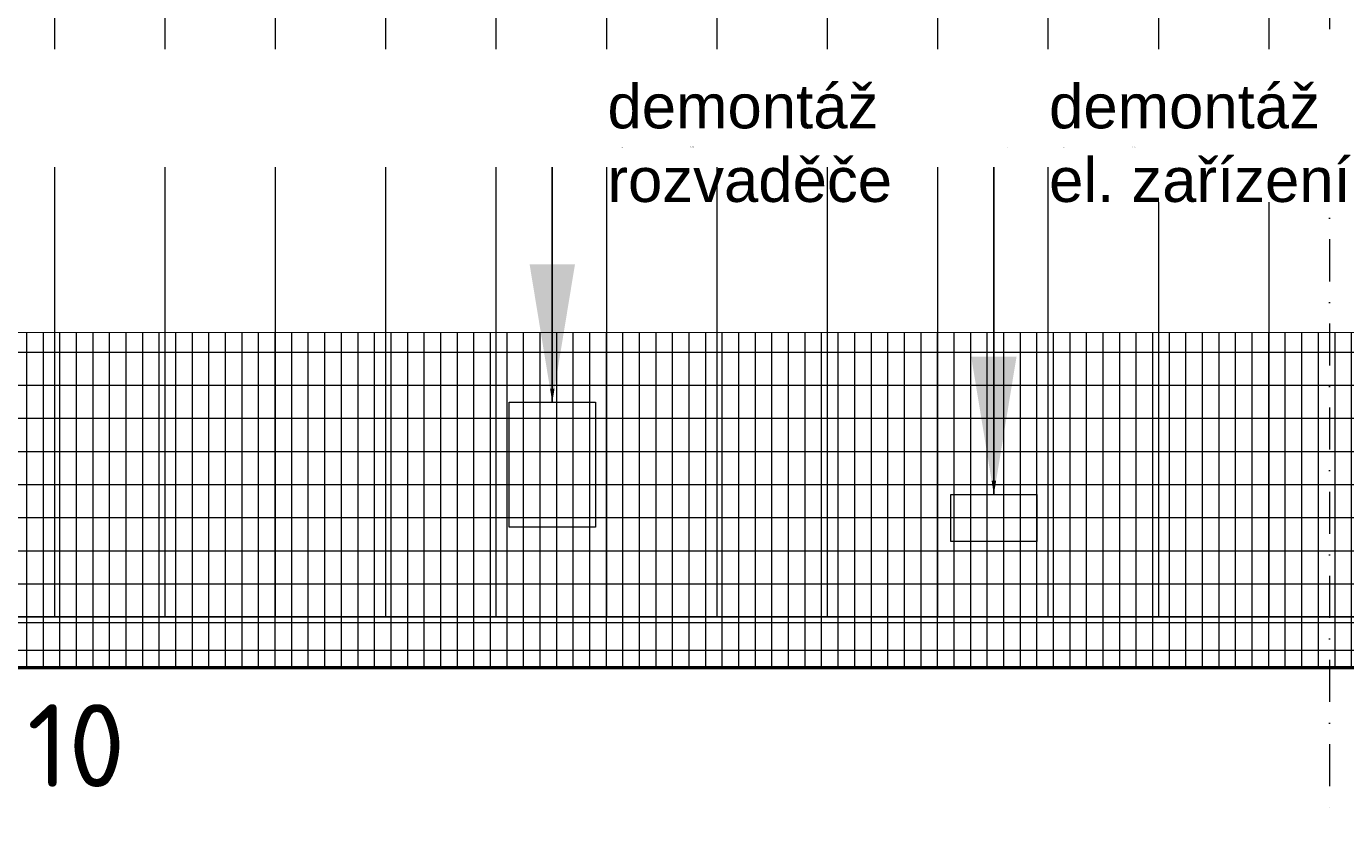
# Model space of a CAD drawing. Header units: millimetres. Extents: x -15830 to 4680139, y -28864 to 2281735.
# Tile 164 of 256: x 304675 to 316625, y 5738 to 12934. Entities that reach past the tile are written whole.
import ezdxf
from ezdxf import colors
from ezdxf.entities.mleader import LeaderData, LeaderLine
from ezdxf.math import Vec2, Vec3

# ---------------------------------------------------------------- set-up
doc = ezdxf.new("R2010")
doc.units = ezdxf.units.MM
doc.linetypes.add('DASHDOT', pattern=[25.4, 12.7, -6.35, 0, -6.35])
for name, color, linetype in [('0 @ 1', 7, 'Continuous'), ('0 @ 100', 7, 'Continuous'), ('0 @ 200', 7, 'Continuous'), ('0 @ 250 (1)', 7, 'Continuous'), ('0 @ 50 (2)', 7, 'Continuous'), ('0 @ 500', 7, 'Continuous')]:
    doc.layers.add(name, color=color, linetype=linetype)
doc.styles.add('ad_popis 100', font='isocpeur.ttf', dxfattribs={"height": 200})
doc.styles.get("Standard").update_dxf_attribs({"font": 'arial.ttf'})
pattern_1 = [(0, (-86071.05, 94283.25), (0, 300), []), (90, (-86071.05, 94283.25), (-150, 9e-15), [])]

# ---------------------------------------------------------------- blocks, each defined once
blk = doc.blocks.new('*U778')
at = {"layer": '0 @ 1', "linetype": 'Continuous', "lineweight": 5, "ltscale": 18, "transparency": 33554559}
h = blk.add_hatch(dxfattribs=at)
h.set_pattern_fill('NET 600/300', color=256, scale=0.5)
h.set_pattern_definition(pattern_1)
h.paths.add_polyline_path([(351419, 10663), (328929, 10663), (328929, 10163), (277929, 10163), (277929, 7123), (351419, 7123)])
at = {"layer": '0 @ 100', "linetype": 'Continuous', "lineweight": 5, "ltscale": 18, "transparency": 33554559}
h = blk.add_hatch(dxfattribs=at)
h.set_pattern_fill('NET 600/300', color=256, scale=0.5)
h.set_pattern_definition(pattern_1)
h.paths.add_polyline_path([(351419, 10663), (328929, 10663), (328929, 10163), (277929, 10163), (277929, 7123), (351419, 7123)])
at = {"layer": '0 @ 200', "linetype": 'Continuous', "lineweight": 5, "ltscale": 18, "transparency": 33554559}
h = blk.add_hatch(dxfattribs=at)
h.set_pattern_fill('NET 600/300', color=256, scale=0.5)
h.set_pattern_definition(pattern_1)
h.paths.add_polyline_path([(351419, 10663), (328929, 10663), (328929, 10163), (277929, 10163), (277929, 7123), (351419, 7123)])
at = {"layer": '0 @ 250 (1)', "linetype": 'Continuous', "lineweight": 5, "ltscale": 18, "transparency": 33554559}
h = blk.add_hatch(dxfattribs=at)
h.set_pattern_fill('NET 600/300', color=256, scale=0.5)
h.set_pattern_definition(pattern_1)
h.paths.add_polyline_path([(351419, 10663), (328929, 10663), (328929, 10163), (277929, 10163), (277929, 7123), (351419, 7123)])
at = {"layer": '0 @ 50 (2)', "linetype": 'Continuous', "lineweight": 5, "ltscale": 18, "transparency": 33554559}
h = blk.add_hatch(dxfattribs=at)
h.set_pattern_fill('NET 600/300', color=256, scale=0.5)
h.set_pattern_definition(pattern_1)
h.paths.add_polyline_path([(351419, 10663), (328929, 10663), (328929, 10163), (277929, 10163), (277929, 7123), (351419, 7123)])
at = {"layer": '0 @ 500', "linetype": 'Continuous', "lineweight": 5, "ltscale": 18, "transparency": 33554559}
h = blk.add_hatch(dxfattribs=at)
h.set_pattern_fill('NET 600/300', color=256, scale=0.5)
h.set_pattern_definition(pattern_1)
h.paths.add_polyline_path([(351419, 10663), (328929, 10663), (328929, 10163), (277929, 10163), (277929, 7123), (351419, 7123)])
blk = doc.blocks.new('*U779')
at = {"layer": '0 @ 1', "lineweight": 9}
ml = blk.add_multileader_mtext('Standard', dxfattribs=at)
ml.set_content('{\\W1;\\C256;demontáž\\Prozvaděče}', color=2)
ml.set_leader_properties(color=256, linetype='ByLayer', lineweight=-1)
ml.build(insert=Vec2(0, 0))
ml.multileader.update_dxf_attribs({"text_left_attachment_type": 2, "text_right_attachment_type": 2, "dogleg_length": 1.25, "arrow_head_size": 2.5})
ctx = ml.context
ctx.base_point, ctx.char_height, ctx.arrow_head_size, ctx.landing_gap_size, ctx.plane_origin = Vec3(309440, 11836), 0.01, 2.5, 1.25, Vec3(304847, 9001)
ctx.left_attachment, ctx.right_attachment = 2, 2
notes = []
notes.append((ctx, [(1, (1, 1, 0), (309439, 11836), (1, 0), 1.25, [(0, [(309439, 9528), (309439, 11836)], 0, [])])]))
ctx.mtext.insert, ctx.mtext.width, ctx.mtext.flow_direction = Vec3(309441, 11836), 0.0519, 5
ctx.mtext.has_bg_fill, ctx.mtext.bg_color, ctx.mtext.bg_scale_factor, ctx.mtext.bg_transparency, ctx.mtext.use_window_bg_color = 1, -1073741824, 1, 0, 1
for ctx, leaders in notes:
    for number, flags, end, landing, length, lines in leaders:
        leader = LeaderData()
        leader.index, (leader.has_last_leader_line, leader.has_dogleg_vector, leader.attachment_direction) = number, flags
        leader.last_leader_point, leader.dogleg_vector, leader.dogleg_length = Vec3(end), Vec3(landing), length
        for number, points, colour, breaks in lines:
            line = LeaderLine()
            line.index, line.vertices, line.color, line.breaks = number, Vec3.list(points), colors.encode_raw_color(colour), breaks
            leader.lines.append(line)
        ctx.leaders.append(leader)
at = {"layer": '0 @ 100', "lineweight": 9}
ml = blk.add_multileader_mtext('Standard', dxfattribs=at)
ml.set_content('{\\W1;\\C256;demontáž\\Prozvaděče}', color=2)
ml.set_leader_properties(color=256, linetype='ByLayer', lineweight=-1)
ml.build(insert=Vec2(0, 0))
ml.multileader.update_dxf_attribs({"text_left_attachment_type": 2, "text_right_attachment_type": 2, "dogleg_length": 1.25, "arrow_head_size": 250, "scale": 100})
ctx = ml.context
ctx.base_point, ctx.scale, ctx.char_height, ctx.arrow_head_size, ctx.landing_gap_size, ctx.plane_origin = Vec3(309564, 11836), 100, 1, 250, 125, Vec3(304847, 9001)
ctx.left_attachment, ctx.right_attachment = 2, 2
notes = []
notes.append((ctx, [(1, (1, 1, 0), (309439, 11836), (1, 0), 125, [(0, [(309439, 9528), (309439, 11836)], 0, [])])]))
ctx.mtext.insert, ctx.mtext.width, ctx.mtext.flow_direction = Vec3(309689, 11838), 0.0519, 5
ctx.mtext.has_bg_fill, ctx.mtext.bg_color, ctx.mtext.bg_scale_factor, ctx.mtext.bg_transparency, ctx.mtext.use_window_bg_color = 1, -1073741824, 1, 0, 1
for ctx, leaders in notes:
    for number, flags, end, landing, length, lines in leaders:
        leader = LeaderData()
        leader.index, (leader.has_last_leader_line, leader.has_dogleg_vector, leader.attachment_direction) = number, flags
        leader.last_leader_point, leader.dogleg_vector, leader.dogleg_length = Vec3(end), Vec3(landing), length
        for number, points, colour, breaks in lines:
            line = LeaderLine()
            line.index, line.vertices, line.color, line.breaks = number, Vec3.list(points), colors.encode_raw_color(colour), breaks
            leader.lines.append(line)
        ctx.leaders.append(leader)
at = {"layer": '0 @ 50 (2)', "lineweight": 9}
ml = blk.add_multileader_mtext('Standard', dxfattribs=at)
ml.set_content('{\\W1;\\C256;demontáž\\Prozvaděče}', color=2)
ml.set_leader_properties(color=256, linetype='ByLayer', lineweight=-1)
ml.build(insert=Vec2(0, 0))
ml.multileader.update_dxf_attribs({"text_left_attachment_type": 2, "text_right_attachment_type": 2, "dogleg_length": 1.25, "arrow_head_size": 125, "scale": 50})
ctx = ml.context
ctx.base_point, ctx.scale, ctx.char_height, ctx.arrow_head_size, ctx.landing_gap_size, ctx.plane_origin = Vec3(309501, 11836), 50, 0.5, 125, 62.5, Vec3(304847, 9001)
ctx.left_attachment, ctx.right_attachment = 2, 2
notes = []
notes.append((ctx, [(1, (1, 1, 0), (309439, 11836), (1, 0), 62.5, [(0, [(309439, 9528), (309439, 11836)], 0, [])])]))
ctx.mtext.insert, ctx.mtext.width, ctx.mtext.flow_direction = Vec3(309564, 11837), 0.0519, 5
ctx.mtext.has_bg_fill, ctx.mtext.bg_color, ctx.mtext.bg_scale_factor, ctx.mtext.bg_transparency, ctx.mtext.use_window_bg_color = 1, -1073741824, 1, 0, 1
for ctx, leaders in notes:
    for number, flags, end, landing, length, lines in leaders:
        leader = LeaderData()
        leader.index, (leader.has_last_leader_line, leader.has_dogleg_vector, leader.attachment_direction) = number, flags
        leader.last_leader_point, leader.dogleg_vector, leader.dogleg_length = Vec3(end), Vec3(landing), length
        for number, points, colour, breaks in lines:
            line = LeaderLine()
            line.index, line.vertices, line.color, line.breaks = number, Vec3.list(points), colors.encode_raw_color(colour), breaks
            leader.lines.append(line)
        ctx.leaders.append(leader)
at = {"layer": '0 @ 200', "lineweight": 9}
ml = blk.add_multileader_mtext('Standard', dxfattribs=at)
ml.set_content('{\\W1;\\C256;demontáž\\Prozvaděče}', color=2)
ml.set_leader_properties(color=256, linetype='ByLayer', lineweight=-1)
ml.build(insert=Vec2(0, 0))
ml.multileader.update_dxf_attribs({"text_left_attachment_type": 2, "text_right_attachment_type": 2, "dogleg_length": 1.25, "arrow_head_size": 500, "scale": 200})
ctx = ml.context
ctx.base_point, ctx.scale, ctx.char_height, ctx.arrow_head_size, ctx.landing_gap_size, ctx.plane_origin = Vec3(309689, 11836), 200, 400, 500, 250, Vec3(304847, 9001)
ctx.left_attachment, ctx.right_attachment = 2, 2
notes = []
notes.append((ctx, [(1, (1, 1, 0), (309439, 11836), (1, 0), 250, [(0, [(309439, 9528), (309439, 11836)], 0, [])])]))
ctx.mtext.insert, ctx.mtext.width, ctx.mtext.flow_direction = Vec3(309939, 12410), 0.0519, 5
ctx.mtext.has_bg_fill, ctx.mtext.bg_color, ctx.mtext.bg_scale_factor, ctx.mtext.bg_transparency, ctx.mtext.use_window_bg_color = 1, -1073741824, 1, 0, 1
for ctx, leaders in notes:
    for number, flags, end, landing, length, lines in leaders:
        leader = LeaderData()
        leader.index, (leader.has_last_leader_line, leader.has_dogleg_vector, leader.attachment_direction) = number, flags
        leader.last_leader_point, leader.dogleg_vector, leader.dogleg_length = Vec3(end), Vec3(landing), length
        for number, points, colour, breaks in lines:
            line = LeaderLine()
            line.index, line.vertices, line.color, line.breaks = number, Vec3.list(points), colors.encode_raw_color(colour), breaks
            leader.lines.append(line)
        ctx.leaders.append(leader)
at = {"layer": '0 @ 250 (1)', "lineweight": 9}
ml = blk.add_multileader_mtext('Standard', dxfattribs=at)
ml.set_content('{\\W1;\\C256;demontáž\\Prozvaděče}', color=2)
ml.set_leader_properties(color=256, linetype='ByLayer', lineweight=-1)
ml.build(insert=Vec2(0, 0))
ml.multileader.update_dxf_attribs({"text_left_attachment_type": 2, "text_right_attachment_type": 2, "dogleg_length": 1.25, "arrow_head_size": 625, "scale": 250})
ctx = ml.context
ctx.base_point, ctx.scale, ctx.char_height, ctx.arrow_head_size, ctx.landing_gap_size, ctx.plane_origin = Vec3(309751, 11836), 250, 2.5, 625, 312, Vec3(304847, 9001)
ctx.left_attachment, ctx.right_attachment = 2, 2
notes = []
notes.append((ctx, [(1, (1, 1, 0), (309439, 11836), (1, 0), 312, [(0, [(309439, 9528), (309439, 11836)], 0, [])])]))
ctx.mtext.insert, ctx.mtext.width, ctx.mtext.flow_direction = Vec3(310064, 11840), 0.0519, 5
ctx.mtext.has_bg_fill, ctx.mtext.bg_color, ctx.mtext.bg_scale_factor, ctx.mtext.bg_transparency, ctx.mtext.use_window_bg_color = 1, -1073741824, 1, 0, 1
for ctx, leaders in notes:
    for number, flags, end, landing, length, lines in leaders:
        leader = LeaderData()
        leader.index, (leader.has_last_leader_line, leader.has_dogleg_vector, leader.attachment_direction) = number, flags
        leader.last_leader_point, leader.dogleg_vector, leader.dogleg_length = Vec3(end), Vec3(landing), length
        for number, points, colour, breaks in lines:
            line = LeaderLine()
            line.index, line.vertices, line.color, line.breaks = number, Vec3.list(points), colors.encode_raw_color(colour), breaks
            leader.lines.append(line)
        ctx.leaders.append(leader)
at = {"layer": '0 @ 500', "lineweight": 9}
ml = blk.add_multileader_mtext('Standard', dxfattribs=at)
ml.set_content('{\\W1;\\C256;demontáž\\Prozvaděče}', color=2)
ml.set_leader_properties(color=256, linetype='ByLayer', lineweight=-1)
ml.build(insert=Vec2(0, 0))
ml.multileader.update_dxf_attribs({"text_left_attachment_type": 2, "text_right_attachment_type": 2, "dogleg_length": 1.25, "arrow_head_size": 1250, "scale": 500})
ctx = ml.context
ctx.base_point, ctx.scale, ctx.char_height, ctx.arrow_head_size, ctx.landing_gap_size, ctx.plane_origin = Vec3(310064, 11836), 500, 5, 1250, 625, Vec3(304847, 9001)
ctx.left_attachment, ctx.right_attachment = 2, 2
notes = []
notes.append((ctx, [(1, (1, 1, 0), (309439, 11836), (1, 0), 625, [(0, [(309439, 9528), (309439, 11836)], 0, [])])]))
ctx.mtext.insert, ctx.mtext.width, ctx.mtext.flow_direction = Vec3(310689, 11844), 0.0519, 5
ctx.mtext.has_bg_fill, ctx.mtext.bg_color, ctx.mtext.bg_scale_factor, ctx.mtext.bg_transparency, ctx.mtext.use_window_bg_color = 1, -1073741824, 1, 0, 1
for ctx, leaders in notes:
    for number, flags, end, landing, length, lines in leaders:
        leader = LeaderData()
        leader.index, (leader.has_last_leader_line, leader.has_dogleg_vector, leader.attachment_direction) = number, flags
        leader.last_leader_point, leader.dogleg_vector, leader.dogleg_length = Vec3(end), Vec3(landing), length
        for number, points, colour, breaks in lines:
            line = LeaderLine()
            line.index, line.vertices, line.color, line.breaks = number, Vec3.list(points), colors.encode_raw_color(colour), breaks
            leader.lines.append(line)
        ctx.leaders.append(leader)
blk = doc.blocks.new('*U780')
at = {"layer": '0 @ 1', "lineweight": 9}
ml = blk.add_multileader_mtext('Standard', dxfattribs=at)
ml.set_content('{\\W1;\\C256;demontáž\\Pel. zařízení}', color=2)
ml.set_leader_properties(color=256, linetype='ByLayer', lineweight=-1)
ml.build(insert=Vec2(0, 0))
ml.multileader.update_dxf_attribs({"text_left_attachment_type": 2, "text_right_attachment_type": 2, "dogleg_length": 1.25, "arrow_head_size": 2.5})
ctx = ml.context
ctx.base_point, ctx.char_height, ctx.arrow_head_size, ctx.landing_gap_size, ctx.plane_origin = Vec3(313440, 11836), 0.01, 2.5, 1.25, Vec3(308847, 9001)
ctx.left_attachment, ctx.right_attachment = 2, 2
notes = []
notes.append((ctx, [(1, (1, 1, 0), (313439, 11836), (1, 0), 1.25, [(0, [(313439, 8693), (313439, 11836)], 0, [])])]))
ctx.mtext.insert, ctx.mtext.width, ctx.mtext.flow_direction = Vec3(313441, 11836), 18.09, 5
ctx.mtext.has_bg_fill, ctx.mtext.bg_color, ctx.mtext.bg_scale_factor, ctx.mtext.bg_transparency, ctx.mtext.use_window_bg_color = 1, -1073741824, 1, 0, 1
for ctx, leaders in notes:
    for number, flags, end, landing, length, lines in leaders:
        leader = LeaderData()
        leader.index, (leader.has_last_leader_line, leader.has_dogleg_vector, leader.attachment_direction) = number, flags
        leader.last_leader_point, leader.dogleg_vector, leader.dogleg_length = Vec3(end), Vec3(landing), length
        for number, points, colour, breaks in lines:
            line = LeaderLine()
            line.index, line.vertices, line.color, line.breaks = number, Vec3.list(points), colors.encode_raw_color(colour), breaks
            leader.lines.append(line)
        ctx.leaders.append(leader)
at = {"layer": '0 @ 100', "lineweight": 9}
ml = blk.add_multileader_mtext('Standard', dxfattribs=at)
ml.set_content('{\\W1;\\C256;demontáž\\Pel. zařízení}', color=2)
ml.set_leader_properties(color=256, linetype='ByLayer', lineweight=-1)
ml.build(insert=Vec2(0, 0))
ml.multileader.update_dxf_attribs({"text_left_attachment_type": 2, "text_right_attachment_type": 2, "dogleg_length": 1.25, "arrow_head_size": 250, "scale": 100})
ctx = ml.context
ctx.base_point, ctx.scale, ctx.char_height, ctx.arrow_head_size, ctx.landing_gap_size, ctx.plane_origin = Vec3(313564, 11836), 100, 1, 250, 125, Vec3(308847, 9001)
ctx.left_attachment, ctx.right_attachment = 2, 2
notes = []
notes.append((ctx, [(1, (1, 1, 0), (313439, 11836), (1, 0), 125, [(0, [(313439, 8693), (313439, 11836)], 0, [])])]))
ctx.mtext.insert, ctx.mtext.width, ctx.mtext.flow_direction = Vec3(313689, 11838), 18.09, 5
ctx.mtext.has_bg_fill, ctx.mtext.bg_color, ctx.mtext.bg_scale_factor, ctx.mtext.bg_transparency, ctx.mtext.use_window_bg_color = 1, -1073741824, 1, 0, 1
for ctx, leaders in notes:
    for number, flags, end, landing, length, lines in leaders:
        leader = LeaderData()
        leader.index, (leader.has_last_leader_line, leader.has_dogleg_vector, leader.attachment_direction) = number, flags
        leader.last_leader_point, leader.dogleg_vector, leader.dogleg_length = Vec3(end), Vec3(landing), length
        for number, points, colour, breaks in lines:
            line = LeaderLine()
            line.index, line.vertices, line.color, line.breaks = number, Vec3.list(points), colors.encode_raw_color(colour), breaks
            leader.lines.append(line)
        ctx.leaders.append(leader)
at = {"layer": '0 @ 50 (2)', "lineweight": 9}
ml = blk.add_multileader_mtext('Standard', dxfattribs=at)
ml.set_content('{\\W1;\\C256;demontáž\\Pel. zařízení}', color=2)
ml.set_leader_properties(color=256, linetype='ByLayer', lineweight=-1)
ml.build(insert=Vec2(0, 0))
ml.multileader.update_dxf_attribs({"text_left_attachment_type": 2, "text_right_attachment_type": 2, "dogleg_length": 1.25, "arrow_head_size": 125, "scale": 50})
ctx = ml.context
ctx.base_point, ctx.scale, ctx.char_height, ctx.arrow_head_size, ctx.landing_gap_size, ctx.plane_origin = Vec3(313501, 11836), 50, 0.5, 125, 62.5, Vec3(308847, 9001)
ctx.left_attachment, ctx.right_attachment = 2, 2
notes = []
notes.append((ctx, [(1, (1, 1, 0), (313439, 11836), (1, 0), 62.5, [(0, [(313439, 8693), (313439, 11836)], 0, [])])]))
ctx.mtext.insert, ctx.mtext.width, ctx.mtext.flow_direction = Vec3(313564, 11837), 18.09, 5
ctx.mtext.has_bg_fill, ctx.mtext.bg_color, ctx.mtext.bg_scale_factor, ctx.mtext.bg_transparency, ctx.mtext.use_window_bg_color = 1, -1073741824, 1, 0, 1
for ctx, leaders in notes:
    for number, flags, end, landing, length, lines in leaders:
        leader = LeaderData()
        leader.index, (leader.has_last_leader_line, leader.has_dogleg_vector, leader.attachment_direction) = number, flags
        leader.last_leader_point, leader.dogleg_vector, leader.dogleg_length = Vec3(end), Vec3(landing), length
        for number, points, colour, breaks in lines:
            line = LeaderLine()
            line.index, line.vertices, line.color, line.breaks = number, Vec3.list(points), colors.encode_raw_color(colour), breaks
            leader.lines.append(line)
        ctx.leaders.append(leader)
at = {"layer": '0 @ 200', "lineweight": 9}
ml = blk.add_multileader_mtext('Standard', dxfattribs=at)
ml.set_content('{\\W1;\\C256;demontáž\\Pel. zařízení}', color=2)
ml.set_leader_properties(color=256, linetype='ByLayer', lineweight=-1)
ml.build(insert=Vec2(0, 0))
ml.multileader.update_dxf_attribs({"text_left_attachment_type": 2, "text_right_attachment_type": 2, "dogleg_length": 1.25, "arrow_head_size": 500, "scale": 200})
ctx = ml.context
ctx.base_point, ctx.scale, ctx.char_height, ctx.arrow_head_size, ctx.landing_gap_size, ctx.plane_origin = Vec3(313689, 11836), 200, 400, 500, 250, Vec3(308847, 9001)
ctx.left_attachment, ctx.right_attachment = 2, 2
notes = []
notes.append((ctx, [(1, (1, 1, 0), (313439, 11836), (1, 0), 250, [(0, [(313439, 8693), (313439, 11836)], 0, [])])]))
ctx.mtext.insert, ctx.mtext.width, ctx.mtext.flow_direction = Vec3(313939, 12410), 18.09, 5
ctx.mtext.has_bg_fill, ctx.mtext.bg_color, ctx.mtext.bg_scale_factor, ctx.mtext.bg_transparency, ctx.mtext.use_window_bg_color = 1, -1073741824, 1, 0, 1
for ctx, leaders in notes:
    for number, flags, end, landing, length, lines in leaders:
        leader = LeaderData()
        leader.index, (leader.has_last_leader_line, leader.has_dogleg_vector, leader.attachment_direction) = number, flags
        leader.last_leader_point, leader.dogleg_vector, leader.dogleg_length = Vec3(end), Vec3(landing), length
        for number, points, colour, breaks in lines:
            line = LeaderLine()
            line.index, line.vertices, line.color, line.breaks = number, Vec3.list(points), colors.encode_raw_color(colour), breaks
            leader.lines.append(line)
        ctx.leaders.append(leader)
at = {"layer": '0 @ 250 (1)', "lineweight": 9}
ml = blk.add_multileader_mtext('Standard', dxfattribs=at)
ml.set_content('{\\W1;\\C256;demontáž\\Pel. zařízení}', color=2)
ml.set_leader_properties(color=256, linetype='ByLayer', lineweight=-1)
ml.build(insert=Vec2(0, 0))
ml.multileader.update_dxf_attribs({"text_left_attachment_type": 2, "text_right_attachment_type": 2, "dogleg_length": 1.25, "arrow_head_size": 625, "scale": 250})
ctx = ml.context
ctx.base_point, ctx.scale, ctx.char_height, ctx.arrow_head_size, ctx.landing_gap_size, ctx.plane_origin = Vec3(313751, 11836), 250, 2.5, 625, 312, Vec3(308847, 9001)
ctx.left_attachment, ctx.right_attachment = 2, 2
notes = []
notes.append((ctx, [(1, (1, 1, 0), (313439, 11836), (1, 0), 312, [(0, [(313439, 8693), (313439, 11836)], 0, [])])]))
ctx.mtext.insert, ctx.mtext.width, ctx.mtext.flow_direction = Vec3(314064, 11840), 18.09, 5
ctx.mtext.has_bg_fill, ctx.mtext.bg_color, ctx.mtext.bg_scale_factor, ctx.mtext.bg_transparency, ctx.mtext.use_window_bg_color = 1, -1073741824, 1, 0, 1
for ctx, leaders in notes:
    for number, flags, end, landing, length, lines in leaders:
        leader = LeaderData()
        leader.index, (leader.has_last_leader_line, leader.has_dogleg_vector, leader.attachment_direction) = number, flags
        leader.last_leader_point, leader.dogleg_vector, leader.dogleg_length = Vec3(end), Vec3(landing), length
        for number, points, colour, breaks in lines:
            line = LeaderLine()
            line.index, line.vertices, line.color, line.breaks = number, Vec3.list(points), colors.encode_raw_color(colour), breaks
            leader.lines.append(line)
        ctx.leaders.append(leader)
at = {"layer": '0 @ 500', "lineweight": 9}
ml = blk.add_multileader_mtext('Standard', dxfattribs=at)
ml.set_content('{\\W1;\\C256;demontáž\\Pel. zařízení}', color=2)
ml.set_leader_properties(color=256, linetype='ByLayer', lineweight=-1)
ml.build(insert=Vec2(0, 0))
ml.multileader.update_dxf_attribs({"text_left_attachment_type": 2, "text_right_attachment_type": 2, "dogleg_length": 1.25, "arrow_head_size": 1250, "scale": 500})
ctx = ml.context
ctx.base_point, ctx.scale, ctx.char_height, ctx.arrow_head_size, ctx.landing_gap_size, ctx.plane_origin = Vec3(314064, 11836), 500, 5, 1250, 625, Vec3(308847, 9001)
ctx.left_attachment, ctx.right_attachment = 2, 2
notes = []
notes.append((ctx, [(1, (1, 1, 0), (313439, 11836), (1, 0), 625, [(0, [(313439, 8693), (313439, 11836)], 0, [])])]))
ctx.mtext.insert, ctx.mtext.width, ctx.mtext.flow_direction = Vec3(314689, 11848), 18.09, 5
ctx.mtext.has_bg_fill, ctx.mtext.bg_color, ctx.mtext.bg_scale_factor, ctx.mtext.bg_transparency, ctx.mtext.use_window_bg_color = 1, -1073741824, 1, 0, 1
for ctx, leaders in notes:
    for number, flags, end, landing, length, lines in leaders:
        leader = LeaderData()
        leader.index, (leader.has_last_leader_line, leader.has_dogleg_vector, leader.attachment_direction) = number, flags
        leader.last_leader_point, leader.dogleg_vector, leader.dogleg_length = Vec3(end), Vec3(landing), length
        for number, points, colour, breaks in lines:
            line = LeaderLine()
            line.index, line.vertices, line.color, line.breaks = number, Vec3.list(points), colors.encode_raw_color(colour), breaks
            leader.lines.append(line)
        ctx.leaders.append(leader)

msp = doc.modelspace()

# ---------------------------------------------------------------- linework, layer by layer
at = {"lineweight": 5, "ltscale": 2}
for p, q in [((304928.95, 20233.252), (304928.95, 7583.252)), ((314928.95, 20233.252), (314928.95, 7583.252)), ((315928.95, 20233.252), (315928.95, 7583.252)), ((305928.95, 17083.252), (305928.95, 7583.252)), ((306928.95, 16983.252), (306928.95, 7583.252)), ((307928.95, 16983.252), (307928.95, 7583.252)), ((308928.95, 16983.252), (308928.95, 7583.252)), ((309928.95, 16983.252), (309928.95, 7583.252)), ((310928.95, 16983.252), (310928.95, 7583.252)), ((311928.95, 16983.252), (311928.95, 7583.252)), ((312928.95, 16983.252), (312928.95, 7583.252)), ((313928.95, 16983.252), (313928.95, 7583.252))]:
    msp.add_line(p, q, dxfattribs=at)
at = {"lineweight": 9}
msp.add_line((352898.95, 7583.252), (244028.95, 7583.252), dxfattribs=at)
at = {"lineweight": 50}
msp.add_line((379153.95, 7123.252), (210458.95, 7123.252), dxfattribs=at)
at = {"linetype": 'DASHDOT', "lineweight": 9, "ltscale": 30}
msp.add_lwpolyline([(316478.95, 23198.252), (316478.95, 5738.252)], dxfattribs=at)
at = {"linetype": 'Continuous', "lineweight": 20, "ltscale": 18}
msp.add_lwpolyline([(351418.95, 10663.252), (328928.95, 10663.252), (328928.95, 10158.252), (277928.95, 10163.252)], dxfattribs=at)
for points in [[(309048.95, 9528.252), (309828.95, 9528.252), (309828.95, 8398.252), (309048.95, 8398.252)], [(309048.95, 9528.252), (309828.95, 9528.252), (309828.95, 8398.252), (309048.95, 8398.252)], [(313048.95, 8693.252), (313828.95, 8693.252), (313828.95, 8268.252), (313048.95, 8268.252)], [(313048.95, 8693.252), (313828.95, 8693.252), (313828.95, 8268.252), (313048.95, 8268.252)]]:
    msp.add_lwpolyline(points, close=True, dxfattribs=at)
at = {"lineweight": 9}
for points in [[(244028.95, 7583.252), (352898.95, 7583.252)], [(244028.95, 7533.252), (352913.95, 7533.252)]]:
    msp.add_lwpolyline(points, dxfattribs=at)

# ---------------------------------------------------------------- block references
msp.add_blockref('*U778', (0, 0))

# ---------------------------------------------------------------- texts
at = {"color": 1, "lineweight": 0, "insert": (304681.45, 6793.252), "char_height": 750, "attachment_point": 1, "style": 'ad_popis 100'}
msp.add_mtext_dynamic_manual_height_columns('10', width=832.5, gutter_width=1000, heights=[0], dxfattribs=at)

# ---------------------------------------------------------------- next in the draw order: block references
for name in ['*U779', '*U780']:
    msp.add_blockref(name, (0, 0))

# ---------------------------------------------------------------- next in the draw order: leaders
at = {"layer": '0 @ 200', "lineweight": 9}
ml = msp.add_multileader_mtext('Standard', dxfattribs=at)
ml.set_content('{\\W1;\\C256;demontáž a zpětná montáž \\Poplocení z trapézového plechu}', color=2)
ml.set_leader_properties(color=256, linetype='ByLayer', lineweight=-1)
ml.build(insert=Vec2(0, 0))
ml.multileader.update_dxf_attribs({"text_left_attachment_type": 2, "text_right_attachment_type": 2, "dogleg_length": 1.25, "arrow_head_size": 500, "scale": 200})
ctx = ml.context
ctx.base_point, ctx.scale, ctx.char_height, ctx.arrow_head_size, ctx.landing_gap_size, ctx.plane_origin = Vec3(294438.95, 12093.252), 200, 400, 500, 250, Vec3(287933.676, 13336.199)
ctx.left_attachment, ctx.right_attachment = 2, 2
notes = []
notes.append((ctx, [(1, (1, 1, 0), (293643.95, 12093.252), (1, 0), 795, [(0, [(293138.95, 10158.252), (293138.95, 12093.252)], 0, [])])]))
ctx.mtext.insert, ctx.mtext.width, ctx.mtext.flow_direction = Vec3(294688.95, 12726.585), 7618.77906, 5
ctx.mtext.has_bg_fill, ctx.mtext.bg_color, ctx.mtext.bg_scale_factor, ctx.mtext.bg_transparency, ctx.mtext.use_window_bg_color = 1, -1073741824, 1, 0, 1
for ctx, leaders in notes:
    for number, flags, end, landing, length, lines in leaders:
        leader = LeaderData()
        leader.index, (leader.has_last_leader_line, leader.has_dogleg_vector, leader.attachment_direction) = number, flags
        leader.last_leader_point, leader.dogleg_vector, leader.dogleg_length = Vec3(end), Vec3(landing), length
        for number, points, colour, breaks in lines:
            line = LeaderLine()
            line.index, line.vertices, line.color, line.breaks = number, Vec3.list(points), colors.encode_raw_color(colour), breaks
            leader.lines.append(line)
        ctx.leaders.append(leader)

# ---------------------------------------------------------------- next in the draw order: leaders
ml = msp.add_multileader_mtext('Standard', dxfattribs=at)
ml.set_content('{\\W1;\\C256;prostup obv. pláštěm}', color=2)
ml.set_leader_properties(color=256, linetype='ByLayer', lineweight=-1)
ml.build(insert=Vec2(0, 0))
ml.multileader.update_dxf_attribs({"text_left_attachment_type": 2, "text_right_attachment_type": 2, "dogleg_length": 1.25, "arrow_head_size": 500, "scale": 200})
ctx = ml.context
ctx.base_point, ctx.scale, ctx.char_height, ctx.arrow_head_size, ctx.landing_gap_size, ctx.plane_origin = Vec3(287048.95, 13723.026), 200, 400, 500, 250, Vec3(281913.676, 12836.199)
ctx.left_attachment, ctx.right_attachment = 2, 2
notes = []
notes.append((ctx, [(1, (1, 1, 0), (286798.95, 13723.026), (1, 0), 250, [(0, [(287373.95, 11108.252), (286798.95, 13723.026)], 0, [])])]))
ctx.mtext.insert, ctx.mtext.width, ctx.mtext.flow_direction = Vec3(287298.95, 14336.359), 3332.14645, 5
ctx.mtext.has_bg_fill, ctx.mtext.bg_color, ctx.mtext.bg_scale_factor, ctx.mtext.bg_transparency, ctx.mtext.use_window_bg_color = 1, -1073741824, 1, 0, 1
for ctx, leaders in notes:
    for number, flags, end, landing, length, lines in leaders:
        leader = LeaderData()
        leader.index, (leader.has_last_leader_line, leader.has_dogleg_vector, leader.attachment_direction) = number, flags
        leader.last_leader_point, leader.dogleg_vector, leader.dogleg_length = Vec3(end), Vec3(landing), length
        for number, points, colour, breaks in lines:
            line = LeaderLine()
            line.index, line.vertices, line.color, line.breaks = number, Vec3.list(points), colors.encode_raw_color(colour), breaks
            leader.lines.append(line)
        ctx.leaders.append(leader)

# ---------------------------------------------------------------- next in the draw order: leaders
ml = msp.add_multileader_mtext('Standard', dxfattribs=at)
ml.set_content('{\\W1;\\C256;prostup obv. pláštěm}', color=2)
ml.set_leader_properties(color=256, linetype='ByLayer', lineweight=-1)
ml.build(insert=Vec2(0, 0))
ml.multileader.update_dxf_attribs({"text_left_attachment_type": 2, "text_right_attachment_type": 2, "dogleg_length": 1.25, "arrow_head_size": 500, "scale": 200})
ctx = ml.context
ctx.base_point, ctx.scale, ctx.char_height, ctx.arrow_head_size, ctx.landing_gap_size, ctx.plane_origin = Vec3(287048.95, 13723.026), 200, 400, 500, 250, Vec3(281913.676, 14336.199)
ctx.left_attachment, ctx.right_attachment = 2, 2
notes = []
notes.append((ctx, [(1, (1, 1, 0), (286798.95, 13723.026), (1, 0), 250, [(0, [(286373.95, 11078.252), (286798.95, 13723.026)], 0, [])])]))
ctx.mtext.insert, ctx.mtext.width, ctx.mtext.flow_direction = Vec3(287298.95, 14336.359), 3332.14645, 5
ctx.mtext.has_bg_fill, ctx.mtext.bg_color, ctx.mtext.bg_scale_factor, ctx.mtext.bg_transparency, ctx.mtext.use_window_bg_color = 1, -1073741824, 1, 0, 1
for ctx, leaders in notes:
    for number, flags, end, landing, length, lines in leaders:
        leader = LeaderData()
        leader.index, (leader.has_last_leader_line, leader.has_dogleg_vector, leader.attachment_direction) = number, flags
        leader.last_leader_point, leader.dogleg_vector, leader.dogleg_length = Vec3(end), Vec3(landing), length
        for number, points, colour, breaks in lines:
            line = LeaderLine()
            line.index, line.vertices, line.color, line.breaks = number, Vec3.list(points), colors.encode_raw_color(colour), breaks
            leader.lines.append(line)
        ctx.leaders.append(leader)

doc.saveas('drawing.dxf')
